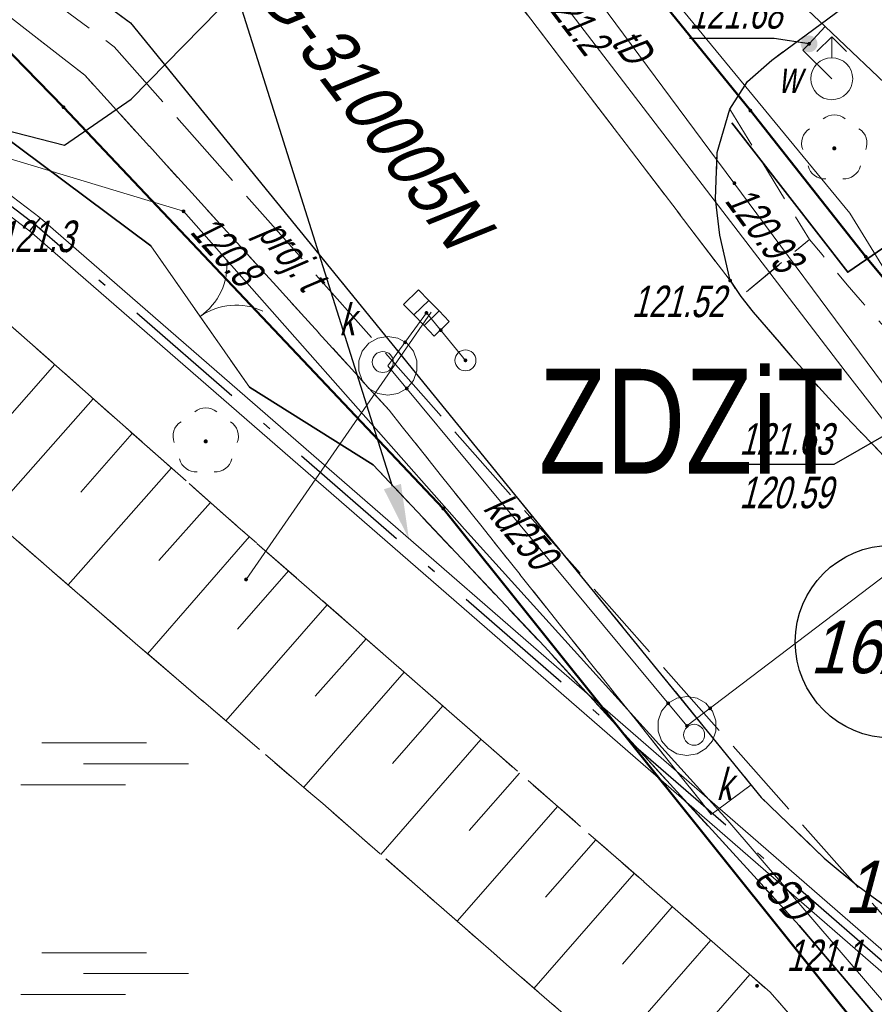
# Model space of a CAD drawing. Extents: x 7463256 to 7464485, y 5957341 to 5958260.
# Tile 69 of 256: x 7463612 to 7463632, y 5957503 to 5957526. Entities that reach past the tile are written whole.
import ezdxf
from ezdxf import colors
from ezdxf.entities.mleader import LeaderData, LeaderLine
from ezdxf.enums import TextEntityAlignment as Align
from ezdxf.math import Vec2, Vec3

# ---------------------------------------------------------------- set-up
doc = ezdxf.new("R2010")
doc.units = 0
doc.header["$MEASUREMENT"] = 0
for name, pattern in [('1.5_0.5', [2, 1.5, -0.5]), ('218-500', [1, 0.5, -0.5]), ('GAK', [5.2, 3, -1, 0.2, -1]), ('ktok02-500', [0]), ('l219_500', [0]), ('mz1.0_0.5', [1.5, 1, -0.5]), ('mz1.25_0.5', [1.75, 1.25, -0.5]), ('mz2.0_0.5', [2.5, 2, -0.5])]:
    doc.linetypes.add(name, pattern=pattern)
doc.layers.get('0').update_dxf_attribs({"color": 2, "linetype": 'CONTINUOUS', "lineweight": 5})
for name, color, linetype in [('000 Inne (niezydentyfikowane)', 7, 'CONTINUOUS'), ('203-Punkt załamania granicy działki nie stabilizowany', 7, 'CONTINUOUS'), ('211-Nr działki', 7, 'CONTINUOUS'), ('217-Granica konturu klasyfikcyjnego', 7, 'CONTINUOUS'), ('218-Granica użytku', 7, 'CONTINUOUS'), ('219-Linia granicy', 7, 'CONTINUOUS'), ('994-Nazwa ulicy', 7, 'CONTINUOUS'), ('@dzialki', 6, 'CONTINUOUS'), ('brama (linia)', 7, 'CONTINUOUS'), ('brama (linia) - symbol', 7, 'CONTINUOUS'), ('chodnik (powierzchnia)', 7, 'CONTINUOUS'), ('drzewo liściaste (punkt)', 7, 'CONTINUOUS'), ('hydrant (punkt)', 7, 'CONTINUOUS'), ('jezdnia (powierzchnia)', 7, 'CONTINUOUS'), ('komora podziemna - przewód kanalizacyjny (powierzchnia)', 7, 'CONTINUOUS'), ('kratka ściekowa (punkt)', 7, 'CONTINUOUS'), ('krawężnik (linia)', 7, 'CONTINUOUS'), ('ogrodzenie trwałe (linia)', 7, 'CONTINUOUS'), ('przewód elektroenergetyczny (linia)', 7, 'CONTINUOUS'), ('przewód elektroenergetyczny (linia)-Atr1', 7, 'CONTINUOUS'), ('przewód kanalizacyjny (linia)', 7, 'CONTINUOUS'), ('przewód kanalizacyjny (linia)-Atr1', 7, 'CONTINUOUS'), ('przewód telekomunikacyjny (linia)', 7, 'CONTINUOUS'), ('przewód telekomunikacyjny (linia)-Atr1', 7, 'CONTINUOUS'), ('przewód telekomunikacyjny - projektowany lub w budowie (linia) - ob. projektowany', 7, 'CONTINUOUS'), ('przewód telekomunikacyjny - projektowany lub w budowie (linia) - ob. projektowany-Atr1', 7, 'CONTINUOUS'), ('przewód wodociągowy (linia)', 7, 'CONTINUOUS'), ('punkt o określonej wysokości (sieć elektroenergetyczna)', 7, 'CONTINUOUS'), ('punkt o określonej wysokości (sieć elektroenergetyczna)-Atr2', 7, 'CONTINUOUS'), ('punkt o określonej wysokości (sieć kanalizacyjna)', 7, 'CONTINUOUS'), ('punkt o określonej wysokości (sieć telekomunikacyjna)', 7, 'CONTINUOUS'), ('punkt o określonej wysokości (sieć telekomunikacyjna)-Atr2', 7, 'CONTINUOUS'), ('punkt o określonej wysokości (sieć telekomunikacyjna)-Atr3', 7, 'CONTINUOUS'), ('punkt o określonej wysokości (sieć wodociągowa)', 7, 'CONTINUOUS'), ('punkt o określonej wysokości (sieć wodociągowa)-Atr2', 7, 'CONTINUOUS'), ('punkt wysokościowy naturalny', 7, 'CONTINUOUS'), ('punkt wysokościowy naturalny-Atr2', 7, 'CONTINUOUS'), ('punkt wysokościowy sztuczny', 7, 'CONTINUOUS'), ('punkt wysokościowy sztuczny-Atr2', 7, 'CONTINUOUS'), ('rura ochronna - przewód elektroenergetyczny (linia)', 7, 'CONTINUOUS'), ('skarpa nieumocniona (powierzchnia)', 7, 'CONTINUOUS'), ('studzienka okrągła - przewód kanalizacyjny (punkt)', 7, 'CONTINUOUS'), ('teren podmokły (powierzchnia) - symbol', 7, 'CONTINUOUS'), ('trawnik (powierzchnia)', 7, 'CONTINUOUS'), ('właz okrągły - siec kanalizacyjna (punkt)', 7, 'CONTINUOUS'), ('właz okrągły - siec kanalizacyjna (punkt)-Atr17', 7, 'CONTINUOUS'), ('zasuwa - siec wodociągowa (punkt)', 7, 'CONTINUOUS'), ('zasuwa - siec wodociągowa (punkt)-Atr17', 7, 'CONTINUOUS')]:
    doc.layers.add(name, color=color, linetype=linetype)
for name, color, linetype, lineweight in [('432-Jezdnia', 7, 'CONTINUOUS', 30), ('@proj.rury', 7, 'CONTINUOUS', 20), ('____proj LSN', 1, 'CONTINUOUS', 5), ('OBMBS-21-18876-opis proj', 1, 'CONTINUOUS', 18)]:
    doc.layers.add(name, color=color, linetype=linetype, lineweight=lineweight)
doc.layers.add('@Właściciele', color=6, linetype='CONTINUOUS', lineweight=20, plot=False)
doc.styles.get("Standard").update_dxf_attribs({"font": 'txt', "width": 0.75})
doc.linetypes.add('902-500', pattern='A,3.75,0,[1,ksztalty.shx,S=0.5,R=0,X=0,Y=0],3.75', length=7.5)

# ---------------------------------------------------------------- blocks, each defined once
blk = doc.blocks.new('PW01')
at = {"linetype": 'Continuous', "lineweight": 13}
h = blk.add_hatch(color=0, dxfattribs=at)
edge = h.paths.add_edge_path()
edge.add_arc((0, 0), 0.045, 0, 360)
blk = doc.blocks.new('OP021')
at = {"linetype": 'Continuous', "lineweight": 13}
h = blk.add_hatch(color=0, dxfattribs=at)
edge = h.paths.add_edge_path()
edge.add_arc((0, 0), 0.05, 0, 360)
at = {"color": 0, "linetype": 'Continuous', "lineweight": 13}
for centre, start, end in [((0, 0.4), 49.272, 130.728), ((-0.38, 0.124), 121.308, 202.548), ((0.38, 0.124), 337.452, 58.692), ((-0.235, -0.324), 193.221, 274.871), ((0.235, -0.324), 265.129, 346.779)]:
    blk.add_arc(centre, 0.4, start, end, dxfattribs=at)
blk = doc.blocks.new('US22')
at = {"color": 0, "linetype": 'Continuous', "lineweight": 13}
blk.add_circle((0, 0), 0.25, dxfattribs=at)
blk = doc.blocks.new('US05')
at = {"color": 0, "linetype": 'Continuous', "lineweight": 13}
for p, q in [((-0.525, -0.25), (-0.525, 0.25)), ((-0.525, 0.25), (-0.175, 0.25)), ((-0.175, -0.25), (-0.175, 0.25)), ((-0.175, 0.25), (0.175, 0.25)), ((0.175, -0.25), (0.175, 0.25)), ((0.175, 0.25), (0.525, 0.25)), ((0.525, -0.25), (0.525, 0.25)), ((-0.525, -0.25), (-0.175, -0.25)), ((-0.175, -0.25), (0.175, -0.25)), ((0.175, -0.25), (0.525, -0.25))]:
    blk.add_line(p, q, dxfattribs=at)
blk = doc.blocks.new('US15')
at = {"color": 0, "linetype": 'Continuous', "lineweight": 13}
blk.add_circle((0, 0), 0.25, dxfattribs=at)
blk = doc.blocks.new('PW02')
at = {"linetype": 'Continuous', "lineweight": 13}
h = blk.add_hatch(color=0, dxfattribs=at)
edge = h.paths.add_edge_path()
edge.add_arc((0, 0), 0.045, 0, 360)
blk = doc.blocks.new('US25')
at = {"linetype": 'Continuous', "lineweight": 0}
h = blk.add_hatch(color=0, dxfattribs=at)
edge = h.paths.add_edge_path()
edge.add_arc((0, 0), 0.2, 0, 360)
blk = doc.blocks.new('US02')
at = {"color": 0, "linetype": 'Continuous', "lineweight": 13}
for p, q in [((0, 1), (-0.353, 0.647)), ((0, 0.5), (0, 1)), ((0, 1), (0.354, 0.647))]:
    blk.add_line(p, q, dxfattribs=at)
blk.add_circle((0, 0), 0.5, dxfattribs=at)
blk = doc.blocks.new('MO02')
at = {"color": 0, "linetype": 'Continuous', "lineweight": 13}
for p, q in [((0.5, 1), (3, 1)), ((1.5, 0.5), (4, 0.5)), ((0, 0), (2.5, 0))]:
    blk.add_line(p, q, dxfattribs=at)
blk = doc.blocks.new('OK02')
at = {"color": 0, "linetype": 'Continuous', "lineweight": 0}
for centre, start, end in [((-1.5, 0), 0, 60), ((1.5, 0), 120, 180)]:
    blk.add_arc(centre, 1.5, start, end, dxfattribs=at)
blk = doc.blocks.new('203')
at = {"linetype": 'Continuous', "lineweight": 0}
h = blk.add_hatch(color=0, dxfattribs=at)
edge = h.paths.add_edge_path()
edge.add_arc((0, 0), 0.045, 0, 360)

msp = doc.modelspace()

# ---------------------------------------------------------------- linework, layer by layer
at = {"layer": '000 Inne (niezydentyfikowane)', "color": 7, "linetype": 'Continuous', "lineweight": 13}
for p, q in [((7463612.5, 5957517.98), (7463611.26, 5957516.57)), ((7463613.42, 5957517.16), (7463610.94, 5957514.36)), ((7463614.35, 5957516.34), (7463613.12, 5957514.94)), ((7463615.28, 5957515.52), (7463612.82, 5957512.73)), ((7463616.21, 5957514.69), (7463614.98, 5957513.31)), ((7463617.14, 5957513.88), (7463614.71, 5957511.09)), ((7463618.07, 5957513.07), (7463616.86, 5957511.68)), ((7463618.99, 5957512.26), (7463616.58, 5957509.49)), ((7463619.92, 5957511.45), (7463618.71, 5957510.08)), ((7463620.83, 5957510.65), (7463618.44, 5957507.91)), ((7463621.75, 5957509.85), (7463620.55, 5957508.48)), ((7463622.66, 5957509.05), (7463620.27, 5957506.31)), ((7463623.58, 5957508.25), (7463622.38, 5957506.88)), ((7463624.49, 5957507.46), (7463622.09, 5957504.72)), ((7463625.4, 5957506.66), (7463624.2, 5957505.29)), ((7463626.31, 5957505.86), (7463623.92, 5957503.12)), ((7463627.22, 5957505.06), (7463626.03, 5957503.7)), ((7463628.14, 5957504.27), (7463625.68, 5957501.46)), ((7463629.07, 5957503.45), (7463627.71, 5957501.9))]:
    msp.add_line(p, q, dxfattribs=at)
at = {"layer": '217-Granica konturu klasyfikcyjnego', "color": 3, "linetype": '1.5_0.5', "lineweight": 18, "flags": 128}
for points in [[(7463616.93, 5957514.06), (7463611.21, 5957519.12)], [(7463610.1, 5957515.09), (7463614.48, 5957511.29)], [(7463623.03, 5957508.73), (7463616.93, 5957514.06)], [(7463614.48, 5957511.29), (7463618.89, 5957507.52)], [(7463629.55, 5957503.03), (7463623.03, 5957508.73)], [(7463618.89, 5957507.52), (7463623.27, 5957503.69)], [(7463623.27, 5957503.69), (7463625.53, 5957501.73)], [(7463630.72, 5957501.69), (7463629.55, 5957503.03)]]:
    msp.add_lwpolyline(points, dxfattribs=at)
at = {"layer": '218-Granica użytku', "color": 3, "linetype": '218-500', "lineweight": 18, "flags": 128}
for points in [[(7463612.71, 5957524.11), (7463604.28, 5957532.76)], [(7463626.37, 5957527.38), (7463629.08, 5957524.03)], [(7463621.76, 5957514.55), (7463612.71, 5957524.11)], [(7463629.08, 5957524.03), (7463631.83, 5957520.55)], [(7463631.83, 5957520.55), (7463641.88, 5957508.45)], [(7463611.21, 5957519.12), (7463616.93, 5957514.06)], [(7463614.48, 5957511.29), (7463610.1, 5957515.09)], [(7463632.35, 5957501.33), (7463621.76, 5957514.55)], [(7463616.93, 5957514.06), (7463623.03, 5957508.73)], [(7463618.89, 5957507.52), (7463614.48, 5957511.29)], [(7463623.03, 5957508.73), (7463629.55, 5957503.03)], [(7463623.27, 5957503.69), (7463618.89, 5957507.52)], [(7463625.53, 5957501.73), (7463623.27, 5957503.69)], [(7463629.55, 5957503.03), (7463630.72, 5957501.69)]]:
    msp.add_lwpolyline(points, dxfattribs=at)
at = {"layer": '219-Linia granicy', "color": 3, "linetype": 'l219_500', "lineweight": 50, "flags": 128}
for points in [[(7463612.71, 5957524.11), (7463604.28, 5957532.76)], [(7463629.08, 5957524.03), (7463626.37, 5957527.38)], [(7463621.76, 5957514.55), (7463612.71, 5957524.11)], [(7463631.83, 5957520.55), (7463629.08, 5957524.03)], [(7463641.88, 5957508.45), (7463631.83, 5957520.55)], [(7463632.35, 5957501.33), (7463621.76, 5957514.55)]]:
    msp.add_lwpolyline(points, dxfattribs=at)
at = {"layer": '@dzialki', "lineweight": 30}
msp.add_circle((7463632.448, 5957511.378), 2.298, dxfattribs=at)
at = {"layer": '@proj.rury'}
for p, q in [((7463605.979, 5957526.194), (7463612.15, 5957521.472)), ((7463605.736, 5957525.876), (7463611.907, 5957521.155)), ((7463612.15, 5957521.472), (7463612.028, 5957521.314)), ((7463612.159, 5957521.465), (7463612.028, 5957521.314)), ((7463612.159, 5957521.465), (7463644.322, 5957493.51)), ((7463611.897, 5957521.163), (7463612.028, 5957521.314)), ((7463611.897, 5957521.163), (7463644.06, 5957493.208)), ((7463611.907, 5957521.155), (7463612.028, 5957521.314))]:
    msp.add_line(p, q, dxfattribs=at)
at = {"layer": 'brama (linia)', "color": 7, "linetype": 'ktok02-500', "lineweight": 18, "flags": 128}
msp.add_lwpolyline([(7463614.79, 5957520.81), (7463617.14, 5957517.44)], dxfattribs=at)
at = {"layer": 'chodnik (powierzchnia)', "color": 7, "linetype": 'mz1.0_0.5', "lineweight": 18, "flags": 128}
for points in [[(7463629.1, 5957507.97), (7463628.15, 5957507.26), (7463620.47, 5957516.89), (7463613.22, 5957524.87), (7463607.33, 5957529.45), (7463600.38, 5957532.82), (7463592.4, 5957535.78), (7463582.3, 5957538.7), (7463580.32, 5957539.01), (7463562.4, 5957540.77), (7463545.61, 5957539.95), (7463526.21, 5957537.19), (7463489.82, 5957531.59), (7463486.26, 5957531.11), (7463482.19, 5957530.95), (7463485.87, 5957532.52), (7463489.6, 5957533.13), (7463525.75, 5957538.68), (7463545.44, 5957541.57), (7463562.61, 5957542.27), (7463578.77, 5957540.9), (7463582.8, 5957540.04), (7463592.11, 5957537.46), (7463601.26, 5957534.12), (7463607.42, 5957531.18), (7463614.31, 5957526.12)], [(7463628.59, 5957524.06), (7463630.49, 5957520.96), (7463628.85, 5957519.6), (7463628.6, 5957519.98), (7463628.35, 5957521.06), (7463628.25, 5957521.93), (7463628.29, 5957523.03)], [(7463639.25, 5957512.55), (7463642.84, 5957508.24), (7463640.38, 5957509.38), (7463639.96, 5957509.61), (7463639.55, 5957509.85), (7463639.14, 5957510.09), (7463638.74, 5957510.35), (7463638.34, 5957510.6), (7463637.94, 5957510.87), (7463637.55, 5957511.14), (7463637.16, 5957511.42), (7463636.78, 5957511.7), (7463636.4, 5957511.99), (7463636.03, 5957512.29), (7463635.68, 5957512.58), (7463635.33, 5957512.88), (7463634.98, 5957513.18), (7463634.64, 5957513.48), (7463634.3, 5957513.79), (7463633.97, 5957514.1), (7463633.64, 5957514.41), (7463633.31, 5957514.73), (7463632.99, 5957515.05), (7463632.67, 5957515.38), (7463632.35, 5957515.71), (7463632.02, 5957516.05), (7463631.69, 5957516.39), (7463631.36, 5957516.74), (7463631.03, 5957517.09), (7463630.71, 5957517.44), (7463630.4, 5957517.79), (7463630.08, 5957518.15), (7463629.77, 5957518.51), (7463629.46, 5957518.87), (7463629.15, 5957519.23), (7463628.85, 5957519.6), (7463630.49, 5957520.96), (7463630.79, 5957520.6), (7463631.09, 5957520.23), (7463631.39, 5957519.88), (7463631.7, 5957519.52), (7463632.01, 5957519.17), (7463632.33, 5957518.81), (7463632.64, 5957518.47), (7463632.96, 5957518.12), (7463633.29, 5957517.78), (7463633.61, 5957517.44), (7463633.94, 5957517.1), (7463635.58, 5957515.46), (7463635.93, 5957515.15), (7463636.28, 5957514.84), (7463636.64, 5957514.53), (7463637, 5957514.24), (7463637.37, 5957513.94), (7463637.73, 5957513.65), (7463638.11, 5957513.37), (7463638.48, 5957513.09), (7463638.87, 5957512.82)]]:
    msp.add_lwpolyline(points, close=True, dxfattribs=at)
at = {"layer": 'jezdnia (powierzchnia)', "color": 7, "linetype": '1.5_0.5', "lineweight": 18, "flags": 128}
for points in [[(7463649.457, 5957598.354), (7463649.68, 5957574.16), (7463649.75, 5957564.96), (7463649.75, 5957563.9), (7463649.89, 5957545.07), (7463647.01, 5957545.54), (7463646.64, 5957545.56), (7463646.26, 5957545.52), (7463645.93, 5957545.43), (7463645.58, 5957545.23), (7463645.3, 5957544.99), (7463645.08, 5957544.69), (7463644.92, 5957544.35), (7463644.82, 5957543.97), (7463644.59, 5957542.49), (7463644.39, 5957541.5), (7463643.62, 5957539.08), (7463642.72, 5957537.32), (7463641.75, 5957535.55), (7463640.66, 5957533.85), (7463639.3, 5957532.4), (7463629.59, 5957525.23), (7463629.01, 5957524.72), (7463628.59, 5957524.06), (7463628.29, 5957523.03), (7463628.25, 5957521.93), (7463628.35, 5957521.06), (7463628.6, 5957519.98), (7463621.08, 5957529.83), (7463621.97, 5957529.35), (7463622.66, 5957529), (7463623.4, 5957528.78), (7463624.13, 5957528.67), (7463624.62, 5957528.66), (7463625.68, 5957528.93), (7463626.32, 5957529.27), (7463635.28, 5957535.8)], [(7463591.769, 5957590.04), (7463594.62, 5957579.65), (7463594.79, 5957579.07), (7463596.31, 5957573.71), (7463597.08, 5957571.26), (7463598.44, 5957567.63), (7463599.77, 5957563.99), (7463601.39, 5957560.33), (7463603, 5957556.92), (7463604.8, 5957553.45), (7463606.67, 5957549.88), (7463607.91, 5957547.85), (7463608.89, 5957546.32), (7463610.59, 5957543.72), (7463613.11, 5957540.23), (7463614.06, 5957539.06), (7463616.64, 5957535.71), (7463619.11, 5957532.45), (7463621.08, 5957529.83), (7463628.6, 5957519.98), (7463628.85, 5957519.6), (7463629.15, 5957519.23), (7463629.46, 5957518.87), (7463629.77, 5957518.51), (7463630.08, 5957518.15), (7463630.4, 5957517.79), (7463630.71, 5957517.44), (7463631.03, 5957517.09), (7463631.36, 5957516.74), (7463631.69, 5957516.39), (7463632.02, 5957516.05), (7463632.35, 5957515.71), (7463632.67, 5957515.38), (7463632.99, 5957515.05), (7463633.31, 5957514.73), (7463633.64, 5957514.41), (7463633.97, 5957514.1), (7463634.3, 5957513.79), (7463634.64, 5957513.48), (7463634.98, 5957513.18), (7463635.33, 5957512.88), (7463635.68, 5957512.58), (7463636.03, 5957512.29), (7463636.4, 5957511.99), (7463636.78, 5957511.7), (7463637.16, 5957511.42), (7463637.55, 5957511.14), (7463637.94, 5957510.87), (7463638.34, 5957510.6), (7463638.74, 5957510.35), (7463639.14, 5957510.09), (7463639.55, 5957509.85), (7463639.96, 5957509.61), (7463640.38, 5957509.38), (7463642.84, 5957508.24), (7463664.97, 5957492.53), (7463637.77, 5957502.4), (7463635.02, 5957503.55), (7463634.57, 5957503.76), (7463634.12, 5957503.98), (7463633.68, 5957504.22), (7463633.25, 5957504.47), (7463632.83, 5957504.73), (7463632.41, 5957505), (7463632.01, 5957505.29), (7463631.61, 5957505.59), (7463631.22, 5957505.9), (7463630.84, 5957506.22), (7463629.34, 5957507.67), (7463614.31, 5957526.12), (7463607.42, 5957531.18), (7463601.26, 5957534.12), (7463592.11, 5957537.46), (7463582.8, 5957540.04), (7463578.77, 5957540.9), (7463562.61, 5957542.27), (7463545.44, 5957541.57), (7463525.75, 5957538.68), (7463489.6, 5957533.13), (7463485.87, 5957532.52), (7463482.19, 5957530.95), (7463472.45, 5957526.44), (7463471.25, 5957525.52), (7463470.32, 5957524.14), (7463469.89, 5957523.54), (7463467.66, 5957515.23), (7463467.32, 5957515.32), (7463466.99, 5957515.41), (7463466.65, 5957515.5), (7463466.18, 5957513.75), (7463466.52, 5957513.66), (7463466.85, 5957513.57), (7463467.19, 5957513.48), (7463469.89, 5957523.54), (7463463.58, 5957500.08), (7463463.25, 5957500.17), (7463462.92, 5957500.25), (7463462.59, 5957500.34), (7463462.14, 5957498.62), (7463462.47, 5957498.53), (7463462.8, 5957498.45), (7463463.13, 5957498.36), (7463459.63, 5957485.41), (7463458.39, 5957485.74), (7463455.73, 5957476.33), (7463457.09, 5957475.96), (7463463.86, 5957474.19), (7463464.79, 5957477.72), (7463467.83, 5957476.92), (7463467.77, 5957476.7), (7463467.71, 5957476.47), (7463467.66, 5957476.25), (7463468.82, 5957475.94), (7463468.88, 5957476.17), (7463468.93, 5957476.4), (7463468.99, 5957476.62), (7463469.28, 5957476.55), (7463469.96, 5957476.37), (7463470.75, 5957479.31), (7463471.02, 5957479.24), (7463471.29, 5957479.17), (7463471.56, 5957479.1), (7463471.83, 5957479.03), (7463469.83, 5957470.77), (7463468.39, 5957465.19), (7463471.46, 5957464.38), (7463467.55, 5957451.02), (7463465.51, 5957447), (7463462.32, 5957444.2), (7463449.04, 5957441.48), (7463441.03, 5957432.97), (7463438.44, 5957432.79), (7463435.93, 5957446.13), (7463438.61, 5957447.13), (7463439.57, 5957448.35), (7463450.04, 5957473.65), (7463451.08, 5957474.98), (7463451.12, 5957475.5), (7463448.75, 5957493.58), (7463456.62, 5957522.72), (7463456.51, 5957523.19), (7463455.66, 5957524.38), (7463454.47, 5957525.36), (7463440.27, 5957523.26), (7463439.84, 5957522.97), (7463439.26, 5957522.18), (7463438.92, 5957521.22), (7463438.85, 5957519.83), (7463439.85, 5957520.02), (7463442.8, 5957520.53), (7463445.75, 5957498.83), (7463448.6, 5957476.77), (7463437.54, 5957475.3), (7463431.96, 5957518.66), (7463431.44, 5957520.19), (7463430.5, 5957521.48), (7463429.27, 5957522.42), (7463427.78, 5957522.99), (7463426.09, 5957523.13), (7463421.69, 5957522.49), (7463418.79, 5957521.92), (7463376.01, 5957515.32), (7463334.96, 5957509.14), (7463334.47, 5957515.53), (7463334.26, 5957521.17), (7463334.04, 5957522.29), (7463334.48, 5957520.99), (7463334.79, 5957520.19), (7463335.34, 5957519.65), (7463336.05, 5957519.42), (7463337.13, 5957519.61), (7463338.12, 5957520.23), (7463338.91, 5957521.17), (7463339.69, 5957522.36), (7463342.64, 5957522.54), (7463343.21, 5957521.22), (7463343.94, 5957520.24), (7463344.8, 5957519.42), (7463345.72, 5957518.76), (7463346.74, 5957518.19), (7463347.84, 5957517.75), (7463348.77, 5957517.46), (7463382.62, 5957522.66), (7463407.52, 5957526.48), (7463412.42, 5957527.23), (7463432.39, 5957530.36), (7463438.28, 5957531.28), (7463439.27, 5957531.43), (7463440.77, 5957531.67), (7463463.05, 5957535.17), (7463469.41, 5957536.19), (7463485.95, 5957538.82), (7463487.91, 5957539.15), (7463505.7, 5957542.11), (7463506.8, 5957542.48), (7463507.91, 5957543.56), (7463509.24, 5957545.81), (7463509.79, 5957547.9), (7463514.89, 5957549.48), (7463515.34, 5957548.02), (7463516.02, 5957546.59), (7463516.84, 5957545.44), (7463517.92, 5957544.71), (7463519.34, 5957544.39), (7463529.12, 5957545.81), (7463536.72, 5957547.02), (7463542.97, 5957547.77), (7463550.75, 5957548.47), (7463557.74, 5957548.84), (7463562.91, 5957548.67), (7463569.76, 5957548.4), (7463579.41, 5957548.08), (7463582.97, 5957549.54), (7463585.43, 5957551.54), (7463587.37, 5957553.5), (7463588.97, 5957555.95), (7463589.14, 5957555.59), (7463589.64, 5957556.42), (7463590.36, 5957558.13), (7463590.82, 5957559.79), (7463591.1, 5957561.3), (7463591.18, 5957562.71), (7463591.21, 5957564.41), (7463590.65, 5957566.85), (7463589.9, 5957570.06), (7463589.09, 5957573.66), (7463588.01, 5957579.07), (7463587.09, 5957582.93), (7463585.652, 5957589.138)]]:
    msp.add_lwpolyline(points, dxfattribs=at)
at = {"layer": 'komora podziemna - przewód kanalizacyjny (powierzchnia)', "color": 34, "linetype": 'Continuous', "lineweight": 18, "flags": 128}
for points in [[(7463620.44, 5957518.65), (7463620.68, 5957518.61), (7463620.85, 5957518.51), (7463620.89, 5957518.49), (7463620.93, 5957518.44), (7463621.05, 5957518.3), (7463621.13, 5957518.07), (7463621.13, 5957517.83), (7463621.05, 5957517.6), (7463620.89, 5957517.41), (7463620.68, 5957517.29), (7463620.44, 5957517.25), (7463620.2, 5957517.29), (7463619.99, 5957517.41), (7463619.83, 5957517.6), (7463619.75, 5957517.83), (7463619.75, 5957518.07), (7463619.83, 5957518.3), (7463619.99, 5957518.49), (7463620.2, 5957518.61)], [(7463627.57, 5957510.07), (7463627.81, 5957510.03), (7463628.02, 5957509.91), (7463628.12, 5957509.79), (7463628.18, 5957509.72), (7463628.26, 5957509.49), (7463628.26, 5957509.25), (7463628.18, 5957509.02), (7463628.02, 5957508.83), (7463627.81, 5957508.71), (7463627.57, 5957508.67), (7463627.33, 5957508.71), (7463627.12, 5957508.83), (7463626.96, 5957509.02), (7463626.88, 5957509.25), (7463626.88, 5957509.49), (7463626.96, 5957509.72), (7463627.12, 5957509.91), (7463627.33, 5957510.03)]]:
    msp.add_lwpolyline(points, close=True, dxfattribs=at)
at = {"layer": 'krawężnik (linia)', "color": 7, "linetype": 'Continuous', "lineweight": 25, "flags": 128}
for points in [[(7463525.75, 5957538.68), (7463545.44, 5957541.57), (7463562.61, 5957542.27), (7463578.77, 5957540.9), (7463582.8, 5957540.04), (7463592.11, 5957537.46), (7463601.26, 5957534.12), (7463607.42, 5957531.18), (7463614.31, 5957526.12), (7463629.34, 5957507.67), (7463630.84, 5957506.22), (7463631.22, 5957505.9), (7463631.61, 5957505.59), (7463632.01, 5957505.29), (7463632.41, 5957505), (7463632.83, 5957504.73), (7463633.25, 5957504.47), (7463633.68, 5957504.22), (7463634.12, 5957503.98), (7463634.57, 5957503.76), (7463635.02, 5957503.55), (7463637.77, 5957502.4), (7463664.97, 5957492.53)], [(7463628.6, 5957519.98), (7463628.35, 5957521.06), (7463628.25, 5957521.93), (7463628.29, 5957523.03), (7463628.59, 5957524.06), (7463629.01, 5957524.72), (7463629.59, 5957525.23), (7463639.3, 5957532.4)], [(7463628.6, 5957519.98), (7463628.85, 5957519.6), (7463629.15, 5957519.23), (7463629.46, 5957518.87), (7463629.77, 5957518.51), (7463630.08, 5957518.15), (7463630.4, 5957517.79), (7463630.71, 5957517.44), (7463631.03, 5957517.09), (7463631.36, 5957516.74), (7463631.69, 5957516.39), (7463632.02, 5957516.05), (7463632.35, 5957515.71)]]:
    msp.add_lwpolyline(points, dxfattribs=at)
at = {"layer": 'ogrodzenie trwałe (linia)', "color": 7, "linetype": '902-500', "lineweight": 35, "flags": 128}
for points in [[(7463481.82, 5957520.33), (7463482.58, 5957520.14), (7463485.55, 5957519.42), (7463488.09, 5957528.53), (7463493.48, 5957529.44), (7463526.78, 5957534.4), (7463545.87, 5957537.07), (7463561.53, 5957537.88), (7463573.65, 5957537.17), (7463588.22, 5957534.23), (7463602.23, 5957529.16), (7463607.52, 5957526.22), (7463614.79, 5957520.81)], [(7463632.26, 5957520.77), (7463631.4, 5957520.18), (7463628.64, 5957523.74)], [(7463617.14, 5957517.44), (7463620.09, 5957515.59), (7463624.17, 5957511.26), (7463630.24, 5957504.62), (7463634.1, 5957500.08), (7463641.27, 5957489.69), (7463646.12, 5957482.59), (7463649.07, 5957477.79)]]:
    msp.add_lwpolyline(points, dxfattribs=at)
at = {"layer": 'przewód elektroenergetyczny (linia)', "color": 1, "linetype": 'Continuous', "lineweight": 18, "flags": 128}
for points in [[(7463594.771, 5957590.482), (7463595.28, 5957588.3), (7463595.57, 5957586.6), (7463598, 5957579.07), (7463598.24, 5957578.32), (7463598.57, 5957577.21), (7463600.72, 5957571.04), (7463601.59, 5957568.16), (7463603.16, 5957564.64), (7463605.07, 5957560.45), (7463605.22, 5957558.96), (7463605.35, 5957558.14), (7463606.92, 5957555.58), (7463611.15, 5957548.86), (7463614.18, 5957544.03), (7463616, 5957540.53), (7463623.19, 5957531.62), (7463631.45, 5957521.59), (7463635.94, 5957514.3), (7463636.47, 5957513.42)], [(7463633.85, 5957500.94), (7463628.54, 5957507.12), (7463622.27, 5957514.06), (7463615.57, 5957521.63), (7463607.12, 5957524.18), (7463597.23, 5957526.9), (7463592.66, 5957528.1), (7463588.49, 5957529.15), (7463583.22, 5957530.42), (7463572.87, 5957528.75), (7463569.41, 5957528.08), (7463563.33, 5957526.68), (7463556.14, 5957526.02), (7463551.3, 5957525.52), (7463545.53, 5957525.01), (7463533.65, 5957524.5)]]:
    msp.add_lwpolyline(points, dxfattribs=at)
at = {"layer": 'przewód kanalizacyjny (linia)', "color": 34, "linetype": 'Continuous', "lineweight": 18, "flags": 128}
for points in [[(7463641.2, 5957519.71), (7463636.41, 5957516.09), (7463635.88, 5957515.68), (7463627.57, 5957509.37), (7463620.44, 5957517.95)], [(7463621.47, 5957519.23), (7463620.15, 5957517.32), (7463617.06, 5957512.86)], [(7463620.44, 5957517.95), (7463621.36, 5957519.21), (7463622.29, 5957518.08)]]:
    msp.add_lwpolyline(points, dxfattribs=at)
at = {"layer": 'przewód telekomunikacyjny (linia)', "color": 30, "linetype": 'Continuous', "lineweight": 18, "flags": 128}
for points in [[(7463588.49, 5957572.47), (7463588.81, 5957572.59), (7463596.98, 5957575.73), (7463601.53, 5957565.16), (7463607.86, 5957550.85), (7463611.15, 5957546.09), (7463617.09, 5957538.06), (7463623.06, 5957529.89), (7463632.8, 5957516.77), (7463637.98, 5957509.61), (7463650.2, 5957492.62), (7463653.89, 5957487.53), (7463656.42, 5957481.89), (7463660.26, 5957473.88), (7463663.78, 5957466.44), (7463666.7, 5957460.14), (7463671.03, 5957450.99), (7463674.32, 5957444.11), (7463677.7, 5957436.34), (7463679.805, 5957430.674)], [(7463588.49, 5957572.47), (7463588.81, 5957572.59), (7463596.98, 5957575.73), (7463599.04, 5957568.28), (7463603.7, 5957557.94), (7463610.66, 5957545.16), (7463620.2, 5957532.36), (7463631.34, 5957517.82), (7463632.68, 5957516.1), (7463638.22, 5957509.03), (7463646.55, 5957498.16), (7463653.84, 5957487.85), (7463655.14, 5957485.64), (7463660.12, 5957475.89), (7463664.63, 5957467.29), (7463669.97, 5957454.14), (7463674.28, 5957443.85), (7463677.55, 5957435.99), (7463679.595, 5957430.519)]]:
    msp.add_lwpolyline(points, dxfattribs=at)
at = {"layer": 'przewód telekomunikacyjny - projektowany lub w budowie (linia) - ob. projektowany', "color": 30, "linetype": 'mz2.0_0.5', "lineweight": 18, "flags": 128}
msp.add_lwpolyline([(7463413.42, 5957517.41), (7463410.84, 5957533.74), (7463431.23, 5957536.93), (7463433.06, 5957539.05), (7463435.21, 5957539.24), (7463437, 5957537.76), (7463460.31, 5957541.32), (7463461.48, 5957543.69), (7463467.27, 5957542.29), (7463470.76, 5957542.77), (7463477.71, 5957539.31), (7463488.01, 5957541.08), (7463489.44, 5957531.37), (7463530.84, 5957537.68), (7463545.63, 5957539.63), (7463555.26, 5957540.13), (7463555.96, 5957541.75), (7463562.52, 5957541.9), (7463572.79, 5957541), (7463581.12, 5957539.74), (7463596.69, 5957535.13), (7463607.56, 5957530.27), (7463613.92, 5957525.55), (7463633.51, 5957503.42), (7463638.24, 5957496.95), (7463638.73, 5957495.47), (7463639.99, 5957494.45), (7463649.9, 5957479.61), (7463659.63, 5957459.45), (7463672.96, 5957427.37), (7463673.317, 5957425.888)], dxfattribs=at)
at = {"layer": 'przewód wodociągowy (linia)', "color": 5, "linetype": 'Continuous', "lineweight": 18, "flags": 128}
for points in [[(7463605.819, 5957592.11), (7463605.94, 5957591.5), (7463608.48, 5957579.79), (7463611.59, 5957562.55), (7463620.48, 5957538.45), (7463622.31, 5957535.35), (7463626.17, 5957530.51), (7463626.87, 5957529.92), (7463629.64, 5957527.19), (7463630.86, 5957526.03), (7463641.3, 5957516.12), (7463648.51, 5957509.23), (7463653.76, 5957505.48), (7463663.56, 5957493.19), (7463673.71, 5957469.12), (7463683.87, 5957441.37), (7463685.44, 5957440.3), (7463689.36, 5957437.722)], [(7463630.86, 5957526.03), (7463630.48, 5957525.62), (7463630.33, 5957525.47), (7463631.02, 5957524.79)]]:
    msp.add_lwpolyline(points, dxfattribs=at)
at = {"layer": 'punkt o określonej wysokości (sieć telekomunikacyjna)-Atr2', "color": 7, "flags": 128}
msp.add_lwpolyline([(7463632.8, 5957516.59), (7463631.07, 5957515.6), (7463628.817, 5957515.6)], dxfattribs=at)
at = {"layer": 'punkt o określonej wysokości (sieć wodociągowa)-Atr2', "color": 7, "flags": 128}
msp.add_lwpolyline([(7463630.48, 5957525.62), (7463629.65, 5957525.75), (7463627.626, 5957525.75)], dxfattribs=at)
at = {"layer": 'rura ochronna - przewód elektroenergetyczny (linia)', "color": 6, "linetype": 'Continuous', "lineweight": 30}
msp.add_lwpolyline([(7463532.77, 5957523.77), (7463538.42, 5957524.3), (7463545.08, 5957524.97), (7463545.53, 5957525.01), (7463554.56, 5957526.05), (7463558.06, 5957526.5), (7463565.53, 5957527.58), (7463569.69, 5957528.77), (7463576.09, 5957529.66), (7463583.65, 5957530.6), (7463592.98, 5957528.25), (7463601.77, 5957525.9), (7463608.92, 5957524.18), (7463612.73, 5957523.21), (7463614.32, 5957524.3), (7463621.83, 5957531.96), (7463624.03, 5957535.44), (7463624.8, 5957535.81), (7463640.42, 5957536.53)], dxfattribs=at)
at = {"layer": 'rura ochronna - przewód elektroenergetyczny (linia)', "color": 1, "linetype": 'Continuous', "lineweight": 35, "flags": 128}
msp.add_lwpolyline([(7463614.32, 5957524.3), (7463621.83, 5957531.96)], dxfattribs=at)
at = {"layer": 'skarpa nieumocniona (powierzchnia)', "color": 7, "linetype": 'mz1.25_0.5', "lineweight": 18, "flags": 128}
msp.add_lwpolyline([(7463582.83, 5957525.79), (7463591.96, 5957525.67), (7463601.04, 5957522.58), (7463607.18, 5957520.58), (7463605.93, 5957517.89), (7463607.73, 5957517.01), (7463609.18, 5957519.93), (7463610.13, 5957519.61), (7463611.21, 5957519.12), (7463616.93, 5957514.06), (7463623.03, 5957508.73), (7463629.55, 5957503.03), (7463630.72, 5957501.69), (7463634.18, 5957497.56), (7463638.11, 5957492.58), (7463642.61, 5957486.96), (7463644.74, 5957483.79), (7463649.59, 5957475.57), (7463648.73, 5957475.77), (7463648.11, 5957477.08), (7463646.34, 5957475.96), (7463645.58, 5957475.52), (7463642.62, 5957479.58), (7463639.66, 5957482.77), (7463637.49, 5957485.85), (7463637.49, 5957486.68), (7463637.27, 5957487.21), (7463636.83, 5957487.91), (7463636.22, 5957488.66), (7463634.89, 5957489.95), (7463632.83, 5957491.71), (7463629.54, 5957495.92), (7463629.33, 5957496.25), (7463627.25, 5957498.79), (7463626.63, 5957499.9), (7463625.88, 5957501.11), (7463625.53, 5957501.73), (7463623.27, 5957503.69), (7463618.89, 5957507.52), (7463614.48, 5957511.29), (7463610.1, 5957515.09), (7463608.36, 5957516.59), (7463603.82, 5957518.26), (7463597.59, 5957520.46), (7463591.86, 5957522.56), (7463591.31, 5957522.65), (7463585.76, 5957522.35), (7463579.58, 5957521.97), (7463573.57, 5957521.44), (7463567.68, 5957517.4), (7463567.31, 5957517.14), (7463561.94, 5957513.43), (7463559.62, 5957511.91), (7463557.56, 5957509.52), (7463554.02, 5957505.44), (7463550.87, 5957501.8), (7463547.38, 5957503.7), (7463551.58, 5957508.64), (7463556.56, 5957514.67), (7463557.41, 5957515.42), (7463565.23, 5957520.62), (7463573.6, 5957526.17)], close=True, dxfattribs=at)
at = {"layer": 'trawnik (powierzchnia)', "color": 7, "linetype": 'mz1.0_0.5', "lineweight": 18, "flags": 128}
msp.add_lwpolyline([(7463580.32, 5957539.01), (7463582.3, 5957538.7), (7463592.4, 5957535.78), (7463600.38, 5957532.82), (7463607.33, 5957529.45), (7463613.22, 5957524.87), (7463620.47, 5957516.89), (7463628.15, 5957507.26), (7463629.1, 5957507.97), (7463629.34, 5957507.67), (7463630.84, 5957506.22), (7463631.22, 5957505.9), (7463631.61, 5957505.59), (7463632.01, 5957505.29), (7463632.41, 5957505), (7463632.83, 5957504.73), (7463633.25, 5957504.47), (7463633.68, 5957504.22), (7463634.12, 5957503.98), (7463634.57, 5957503.76), (7463635.02, 5957503.55), (7463637.77, 5957502.4), (7463664.97, 5957492.53), (7463654.52, 5957492.04), (7463660.48, 5957478.58), (7463664.06, 5957471.72), (7463666.65, 5957466.02), (7463667.71, 5957463.48), (7463660.04, 5957459.71), (7463650.36, 5957479.17), (7463649.07, 5957477.79), (7463646.12, 5957482.59), (7463641.27, 5957489.69), (7463634.1, 5957500.08), (7463630.24, 5957504.62), (7463624.17, 5957511.26), (7463620.09, 5957515.59), (7463617.14, 5957517.44), (7463614.79, 5957520.81), (7463607.52, 5957526.22), (7463602.23, 5957529.16), (7463588.22, 5957534.23), (7463573.65, 5957537.17), (7463561.53, 5957537.88), (7463545.87, 5957537.07), (7463526.78, 5957534.4), (7463493.48, 5957529.44), (7463488.09, 5957528.53), (7463485.55, 5957519.42), (7463472.91, 5957470.09), (7463469.83, 5957470.77), (7463471.83, 5957479.03), (7463472.23, 5957480.58), (7463471.82, 5957480.7), (7463482.6, 5957520.82), (7463470.32, 5957524.14), (7463471.25, 5957525.52), (7463472.45, 5957526.44), (7463482.19, 5957530.95), (7463486.26, 5957531.11), (7463489.82, 5957531.59), (7463526.21, 5957537.19), (7463545.61, 5957539.95), (7463562.4, 5957540.77)], close=True, dxfattribs=at)

# ---------------------------------------------------------------- block references
at = {"layer": '203-Punkt załamania granicy działki nie stabilizowany', "color": 3, "linetype": 'Continuous', "lineweight": 18}
for p in [(7463612.71, 5957524.11), (7463629.08, 5957524.03), (7463631.83, 5957520.55), (7463621.76, 5957514.55)]:
    msp.add_blockref('203', p, dxfattribs=at)
at = {"layer": 'brama (linia) - symbol', "color": 7, "linetype": 'Continuous', "lineweight": 18, "rotation": 304.889}
msp.add_blockref('OK02', (7463615.965, 5957519.125), dxfattribs=at)
at = {"layer": 'drzewo liściaste (punkt)', "color": 94, "linetype": 'Continuous', "lineweight": 13}
for p in [(7463631.08, 5957523.13), (7463616.1, 5957516.15)]:
    msp.add_blockref('OP021', p, dxfattribs=at)
at = {"layer": 'hydrant (punkt)', "color": 7, "linetype": 'Continuous', "lineweight": 18}
msp.add_blockref('US02', (7463631.02, 5957524.79), dxfattribs=at)
at = {"layer": 'kratka ściekowa (punkt)', "color": 7, "linetype": 'Continuous', "lineweight": 18, "rotation": 314.12}
msp.add_blockref('US05', (7463621.36, 5957519.21), dxfattribs=at)
at = {"layer": 'punkt o określonej wysokości (sieć elektroenergetyczna)', "color": 1, "linetype": 'Continuous', "lineweight": 13}
msp.add_blockref('PW01', (7463615.57, 5957521.63), dxfattribs=at)
at = {"layer": 'punkt o określonej wysokości (sieć kanalizacyjna)', "color": 34, "linetype": 'Continuous', "lineweight": 13}
for p, rotation in [((7463621.36, 5957519.21), 314.12), ((7463622.29, 5957518.08), 315.8)]:
    msp.add_blockref('PW01', p, dxfattribs=dict(at, rotation=rotation))
for p in [(7463621.7, 5957518.8), (7463620.85, 5957518.51), (7463620.89, 5957517.41), (7463617.06, 5957512.86), (7463627.12, 5957509.91), (7463628.12, 5957509.79), (7463627.57, 5957509.37), (7463627.57, 5957509.37)]:
    msp.add_blockref('PW01', p, dxfattribs=at)
at = {"layer": 'punkt o określonej wysokości (sieć telekomunikacyjna)', "color": 30, "linetype": 'Continuous', "lineweight": 13}
msp.add_blockref('PW01', (7463628.7, 5957522.3), dxfattribs=at)
at = {"layer": 'punkt o określonej wysokości (sieć wodociągowa)', "color": 5, "linetype": 'Continuous', "lineweight": 13}
msp.add_blockref('PW01', (7463630.48, 5957525.62), dxfattribs=at)
at = {"layer": 'punkt wysokościowy naturalny', "color": 7, "linetype": 'Continuous', "lineweight": 13}
msp.add_blockref('PW01', (7463629.24, 5957503.18), dxfattribs=at)
at = {"layer": 'punkt wysokościowy sztuczny', "color": 7, "linetype": 'Continuous', "lineweight": 13}
msp.add_blockref('PW02', (7463628.6, 5957519.98), dxfattribs=at)
at = {"layer": 'studzienka okrągła - przewód kanalizacyjny (punkt)', "color": 34, "linetype": 'Continuous', "lineweight": 18, "rotation": 315.8}
msp.add_blockref('US15', (7463622.29, 5957518.08), dxfattribs=at)
at = {"layer": 'teren podmokły (powierzchnia) - symbol', "color": 7, "linetype": 'Continuous', "lineweight": 18}
for p in [(7463611.69, 5957507.97), (7463611.69, 5957502.97)]:
    msp.add_blockref('MO02', p, dxfattribs=at)
at = {"layer": 'właz okrągły - siec kanalizacyjna (punkt)', "color": 7, "linetype": 'Continuous', "lineweight": 18}
for p in [(7463620.32, 5957518.04), (7463627.74, 5957509.16)]:
    msp.add_blockref('US22', p, dxfattribs=at)
at = {"layer": 'zasuwa - siec wodociągowa (punkt)', "color": 7, "linetype": 'Continuous', "lineweight": 13}
msp.add_blockref('US25', (7463630.48, 5957525.62), dxfattribs=at)

# ---------------------------------------------------------------- texts
at = {"layer": '211-Nr działki', "color": 3, "linetype": 'Continuous', "lineweight": 18, "oblique": 15, "width": 0.9}
msp.add_text('16/4', height=1.25, dxfattribs=at).set_placement((7463631.315, 5957504.915))
at = {"layer": '432-Jezdnia', "color": 7, "linetype": 'Continuous', "lineweight": 25, "oblique": 15, "width": 0.9}
msp.add_text('G-310005N', height=1.25, rotation=307.048, dxfattribs=at).set_placement((7463617.24, 5957526.85))
at = {"layer": '994-Nazwa ulicy', "color": 7, "linetype": 'Continuous', "lineweight": 25, "oblique": 15, "width": 0.9}
msp.add_text('Słoneczna', height=1.25, rotation=307.294, dxfattribs=at).set_placement((7463613, 5957533), align=Align.TOP_LEFT)
at = {"layer": '@dzialki', "linetype": 'Continuous', "lineweight": 30, "oblique": 15, "width": 0.9}
msp.add_text('16/4', height=1.25, dxfattribs=at).set_placement((7463630.499, 5957510.627))
at = {"layer": '@Właściciele', "insert": (7463624.041, 5957517.879), "char_height": 2.5, "width": 5.76377, "attachment_point": 1}
msp.add_mtext('{\\fArial|b0|i0|c238|p34;ZDZiT}', dxfattribs=at)
at = {"layer": 'przewód elektroenergetyczny (linia)-Atr1', "color": 1, "oblique": 15, "width": 0.72}
msp.add_text('eSD', height=0.75, rotation=311.94, dxfattribs=at).set_placement((7463629.13, 5957505.7))
at = {"layer": 'przewód kanalizacyjny (linia)-Atr1', "color": 34, "oblique": 15, "width": 0.72}
msp.add_text('kd250', height=0.75, rotation=309.69, dxfattribs=at).set_placement((7463622.69, 5957514.54))
at = {"layer": 'przewód telekomunikacyjny (linia)-Atr1', "color": 30, "oblique": 15, "width": 0.72}
msp.add_text('tD', height=0.75, rotation=-53.411, dxfattribs=at).set_placement((7463626.05, 5957525.86), align=Align.MIDDLE_LEFT)
at = {"layer": 'przewód telekomunikacyjny - projektowany lub w budowie (linia) - ob. projektowany-Atr1', "color": 30, "oblique": 15, "width": 0.72}
msp.add_text('proj. t', height=0.75, rotation=308.11, dxfattribs=at).set_placement((7463617.3, 5957521.1))
at = {"layer": 'punkt o określonej wysokości (sieć elektroenergetyczna)-Atr2', "color": 1, "oblique": 15, "width": 0.72}
msp.add_text('120.8', height=0.75, rotation=311.69, dxfattribs=at).set_placement((7463615.7, 5957521.13))
at = {"layer": 'punkt o określonej wysokości (sieć telekomunikacyjna)-Atr2', "color": 30, "oblique": 15, "width": 0.72}
msp.add_text('121.2', height=0.75, rotation=-52.542, dxfattribs=at).set_placement((7463624.35, 5957526.95), align=Align.MIDDLE_LEFT)
msp.add_text('120.93', height=0.75, rotation=306.6, dxfattribs=at).set_placement((7463628.45, 5957521.88))
msp.add_text('121.63', height=0.75, dxfattribs=at).set_placement((7463628.817, 5957515.607), align=Align.BOTTOM_LEFT)
at = {"layer": 'punkt o określonej wysokości (sieć telekomunikacyjna)-Atr3', "color": 30, "oblique": 15, "width": 0.72}
msp.add_text('120.59', height=0.75, dxfattribs=at).set_placement((7463628.817, 5957514.332), align=Align.BOTTOM_LEFT)
at = {"layer": 'punkt o określonej wysokości (sieć wodociągowa)-Atr2', "color": 5, "oblique": 15, "width": 0.72}
msp.add_text('121.68', height=0.75, dxfattribs=at).set_placement((7463627.626, 5957525.758), align=Align.BOTTOM_LEFT)
at = {"layer": 'punkt wysokościowy naturalny-Atr2', "color": 7, "oblique": 15, "width": 0.72}
for s, p in [('121.3', (7463611.14, 5957520.66)), ('121.1', (7463629.94, 5957503.53))]:
    msp.add_text(s, height=0.75, dxfattribs=at).set_placement(p)
at = {"layer": 'punkt wysokościowy sztuczny-Atr2', "color": 7, "oblique": 15, "width": 0.72}
msp.add_text('121.52', height=0.75, dxfattribs=at).set_placement((7463628.46, 5957519.86), align=Align.TOP_RIGHT)
at = {"layer": 'właz okrągły - siec kanalizacyjna (punkt)-Atr17', "color": 7, "oblique": 15, "width": 0.72}
for p in [(7463619.28, 5957518.68), (7463628.27, 5957507.61)]:
    msp.add_text('k', height=0.75, dxfattribs=at).set_placement(p)
at = {"layer": 'zasuwa - siec wodociągowa (punkt)-Atr17', "color": 7, "oblique": 15, "width": 0.72}
msp.add_text('w', height=0.75, dxfattribs=at).set_placement((7463629.74, 5957524.45))

# ---------------------------------------------------------------- next in the draw order: leaders
at = {"layer": 'OBMBS-21-18876-opis proj', "lineweight": 20}
ml = msp.add_multileader_mtext('Standard', dxfattribs=at)
ml.set_content('\\pxqc;{\\W0.9;\\fArial|b0|i0|c238|p34;proj. przewiert sterowany SRS160\\PL=43m}', color=256)
ml.set_leader_properties()
ml.build(insert=Vec2(0, 0))
ml.multileader.update_dxf_attribs({"has_text_frame": 1, "text_right_attachment_type": 0, "dogleg_length": 0.36, "arrow_head_size": 1.3})
ctx = ml.context
ctx.base_point, ctx.char_height, ctx.arrow_head_size, ctx.landing_gap_size, ctx.plane_origin, ctx.plane_x_axis, ctx.plane_y_axis = Vec3(7463575.634, 5957597.981, -21.6), 1.3, 1.3, 0.09, Vec3(7463630.459, 5957626.184, -21.6), Vec3(0.999998, -0.001891), Vec3(0.001891, 0.999998)
ctx.right_attachment, ctx.text_align_type = 0, 2
notes = []
notes.append((ctx, [(0, (1, 1, 0), (7463594.221, 5957598.607, -21.6), (-0.999998, 0.001891), 0.36, [(0, [(7463620.94, 5957513.833, -21.6)], 0, [])])]))
ctx.mtext.insert, ctx.mtext.text_direction, ctx.mtext.rotation, ctx.mtext.width, ctx.mtext.defined_height, ctx.mtext.alignment, ctx.mtext.flow_direction = Vec3(7463584.748, 5957598.625, -21.6), Vec3(0.999998, -0.001891), 6.281295, 19.06928, 27.692, 2, 5
ctx.mtext.has_bg_fill, ctx.mtext.bg_color, ctx.mtext.bg_scale_factor, ctx.mtext.bg_transparency, ctx.mtext.use_window_bg_color = 1, -1023410167, 1.5, 0, 1
for ctx, leaders in notes:
    for number, flags, end, landing, length, lines in leaders:
        leader = LeaderData()
        leader.index, (leader.has_last_leader_line, leader.has_dogleg_vector, leader.attachment_direction) = number, flags
        leader.last_leader_point, leader.dogleg_vector, leader.dogleg_length = Vec3(end), Vec3(landing), length
        for number, points, colour, breaks in lines:
            line = LeaderLine()
            line.index, line.vertices, line.color, line.breaks = number, Vec3.list(points), colors.encode_raw_color(colour), breaks
            leader.lines.append(line)
        ctx.leaders.append(leader)

# ---------------------------------------------------------------- next in the draw order: linework, layer by layer
at = {"layer": '____proj LSN', "linetype": 'GAK', "lineweight": 30}
msp.add_lwpolyline([(7463644.191, 5957493.359), (7463612.028, 5957521.314), (7463605.858, 5957526.035), (7463583.947, 5957531.97), (7463557.034, 5957527.754), (7463529.836, 5957525.858)], dxfattribs=at)

doc.saveas('drawing.dxf')
